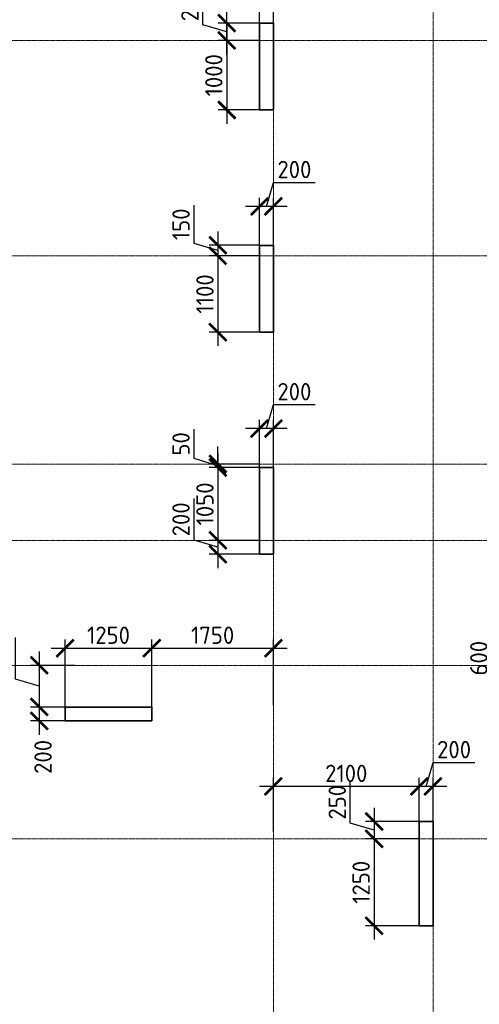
# Model space of a CAD drawing. Header units: millimetres. Extents: x 369815 to 1481759, y -423071 to -27917.
# Tile 43 of 256: x 472288 to 478909, y -310222 to -296040. Entities that reach past the tile are written whole.
import ezdxf

# ---------------------------------------------------------------- set-up
doc = ezdxf.new("R2010")
doc.units = ezdxf.units.MM
doc.linetypes.add('______5', pattern=[1100, 800, -100, 100, -100])
doc.linetypes.add('осевая', pattern=[50.8, 31.75, -6.35, 6.35, -6.35])
doc.layers.add('Колонна_ бетон', color=7, linetype='Continuous', lineweight=50, true_color=0xb4b496)
doc.layers.add('Оси', color=40, linetype='______5', lineweight=18)
doc.layers.add('РАЗМЕРЫ', color=1, linetype='Continuous', lineweight=9)
doc.styles.add('GOST-2.304_Type-B', font='GOST_Common.ttf')
doc.dimstyles.new('СПДС', dxfattribs={"dimscale": 100, "dimtxt": 2.5, "dimasz": 2.5, "dimexe": 1.25, "dimexo": 0, "dimtad": 1, "dimdec": 0, "dimtxsty": 'GOST-2.304_Type-B', "dimblk": 'ARCHTICK', "dimcen": 2.5, "dimdle": 2, "dimadec": 0, "dimazin": 2, "dimtfac": 0.75, "dimtdec": 0, "dimtmove": 1, "dimatfit": 3, "dimfxl": 1, "dimtolj": 1, "dimarcsym": 1})

# ---------------------------------------------------------------- blocks, each defined once
blk = doc.blocks.new('оси2')
at = {"layer": 'Оси', "color": 16, "linetype": 'осевая', "lineweight": 0, "ltscale": 0.5, "transparency": 33554687}
for p, q in [((1015145.5, 5465.4), (1015145.5, -20739.3)), ((1017445.5, 5465.4), (1017445.5, -20739.3)), ((979200, 1707.1), (1032582.1, 1707.1)), ((979200, -1392.9), (1032582.1, -1392.9)), ((979200, -4392.9), (1032582.1, -4392.9)), ((979200, -5492.9), (1032582.1, -5492.9)), ((979200, -7292.9), (1032582.1, -7292.9)), ((979200, -9792.9), (1032582.1, -9792.9))]:
    blk.add_line(p, q, dxfattribs=at)
blk = doc.blocks.new('_ArchTick')
at = {"color": 0, "linetype": 'ByBlock', "const_width": 0.15}
blk.add_lwpolyline([(-0.5, -0.5), (0.5, 0.5)], dxfattribs=at)
blk = doc.blocks.new('*D1448')
at = {"layer": 'DEFPOINTS', "color": 0, "transparency": 16777216}
for p in [(478042, -307084), (478042, -307890, -360), (478242, -307890)]:
    blk.add_point(p, dxfattribs=at)
at = {"layer": 'РАЗМЕРЫ', "color": 0, "lineweight": -2, "transparency": 16777216}
for p, q in [((478142, -307084), (478245, -306740)), ((478245, -306740), (478845, -306740)), ((478042, -307890), (478042, -306959)), ((478242, -307890), (478242, -306959)), ((478442, -307084), (477842, -307084))]:
    blk.add_line(p, q, dxfattribs=at)
at = {"layer": 'РАЗМЕРЫ', "color": 0, "lineweight": -2, "transparency": 16777216, "xscale": 250, "yscale": 250, "zscale": 250, "rotation": 180}
blk.add_blockref('_ArchTick', (478042, -307084), dxfattribs=at)
at = {"layer": 'РАЗМЕРЫ', "color": 0, "lineweight": -2, "transparency": 16777216, "xscale": 250, "yscale": 250, "zscale": 250}
blk.add_blockref('_ArchTick', (478242, -307084), dxfattribs=at)
at = {"layer": 'РАЗМЕРЫ', "color": 0, "transparency": 16777216, "insert": (478545, -306553), "char_height": 250, "attachment_point": 5, "style": 'GOST-2.304_Type-B'}
blk.add_mtext('\\A1;200', dxfattribs=at)
blk = doc.blocks.new('*D1449')
at = {"layer": 'DEFPOINTS', "color": 0, "transparency": 16777216}
for p in [(475942, -307084), (478042, -307580), (475942, -307735)]:
    blk.add_point(p, dxfattribs=at)
at = {"layer": 'РАЗМЕРЫ', "color": 0, "lineweight": -2, "transparency": 16777216}
for p, q in [((475942, -307735), (475942, -306959)), ((478042, -307580), (478042, -306959)), ((478242, -307084), (475742, -307084))]:
    blk.add_line(p, q, dxfattribs=at)
at = {"layer": 'РАЗМЕРЫ', "color": 0, "lineweight": -2, "transparency": 16777216, "xscale": 250, "yscale": 250, "zscale": 250, "rotation": 180}
blk.add_blockref('_ArchTick', (475942, -307084), dxfattribs=at)
at = {"layer": 'РАЗМЕРЫ', "color": 0, "lineweight": -2, "transparency": 16777216, "xscale": 250, "yscale": 250, "zscale": 250}
blk.add_blockref('_ArchTick', (478042, -307084), dxfattribs=at)
at = {"layer": 'РАЗМЕРЫ', "color": 0, "transparency": 16777216, "insert": (476992, -306896), "char_height": 250, "attachment_point": 5, "style": 'GOST-2.304_Type-B'}
blk.add_mtext('\\A1;2100', dxfattribs=at)
blk = doc.blocks.new('*D1450')
at = {"layer": 'DEFPOINTS', "color": 0, "transparency": 16777216}
for p in [(478142, -307590, -200), (477393, -307840), (478042, -307840, -560)]:
    blk.add_point(p, dxfattribs=at)
at = {"layer": 'РАЗМЕРЫ', "color": 0, "lineweight": -2, "transparency": 16777216}
for p, q in [((477049, -307612), (477049, -307012)), ((477393, -307390), (477393, -308040)), ((477393, -307715), (477049, -307612)), ((478142, -307590), (477268, -307590)), ((478042, -307840), (477268, -307840))]:
    blk.add_line(p, q, dxfattribs=at)
at = {"layer": 'РАЗМЕРЫ', "color": 0, "lineweight": -2, "transparency": 16777216, "xscale": 250, "yscale": 250, "zscale": 250}
for p, rotation in [((477393, -307590), 90), ((477393, -307840), 270)]:
    blk.add_blockref('_ArchTick', p, dxfattribs=dict(at, rotation=rotation))
at = {"layer": 'РАЗМЕРЫ', "color": 0, "transparency": 16777216, "insert": (476862, -307312), "char_height": 250, "attachment_point": 5, "rotation": 90, "style": 'GOST-2.304_Type-B'}
blk.add_mtext('\\A1;250', dxfattribs=at)
blk = doc.blocks.new('*D1451')
at = {"layer": 'DEFPOINTS', "color": 0, "transparency": 16777216}
for p in [(478042, -307840, -560), (477393, -309090), (478042, -309090, -200)]:
    blk.add_point(p, dxfattribs=at)
at = {"layer": 'РАЗМЕРЫ', "color": 0, "lineweight": -2, "transparency": 16777216}
for p, q in [((477393, -307640), (477393, -309290)), ((478042, -307840), (477268, -307840)), ((478042, -309090), (477268, -309090))]:
    blk.add_line(p, q, dxfattribs=at)
at = {"layer": 'РАЗМЕРЫ', "color": 0, "lineweight": -2, "transparency": 16777216, "xscale": 250, "yscale": 250, "zscale": 250}
for p, rotation in [((477393, -307840), 90), ((477393, -309090), 270)]:
    blk.add_blockref('_ArchTick', p, dxfattribs=dict(at, rotation=rotation))
at = {"layer": 'РАЗМЕРЫ', "color": 0, "transparency": 16777216, "insert": (477206, -308465), "char_height": 250, "attachment_point": 5, "rotation": 90, "style": 'GOST-2.304_Type-B'}
blk.add_mtext('\\A1;1250', dxfattribs=at)
blk = doc.blocks.new('*D1477')
at = {"layer": 'DEFPOINTS', "color": 0, "transparency": 16777216}
for p in [(475742, -298729), (475742, -299340), (475942, -299340)]:
    blk.add_point(p, dxfattribs=at)
at = {"layer": 'РАЗМЕРЫ', "color": 0, "lineweight": -2, "transparency": 16777216}
for p, q in [((475842, -298729), (475945, -298385)), ((475945, -298385), (476545, -298385)), ((475742, -299340), (475742, -298604)), ((475942, -299340), (475942, -298604)), ((476142, -298729), (475542, -298729))]:
    blk.add_line(p, q, dxfattribs=at)
at = {"layer": 'РАЗМЕРЫ', "color": 0, "lineweight": -2, "transparency": 16777216, "xscale": 250, "yscale": 250, "zscale": 250, "rotation": 180}
blk.add_blockref('_ArchTick', (475742, -298729), dxfattribs=at)
at = {"layer": 'РАЗМЕРЫ', "color": 0, "lineweight": -2, "transparency": 16777216, "xscale": 250, "yscale": 250, "zscale": 250}
blk.add_blockref('_ArchTick', (475942, -298729), dxfattribs=at)
at = {"layer": 'РАЗМЕРЫ', "color": 0, "transparency": 16777216, "insert": (476245, -298198), "char_height": 250, "attachment_point": 5, "style": 'GOST-2.304_Type-B'}
blk.add_mtext('\\A1;200', dxfattribs=at)
blk = doc.blocks.new('*D1365')
at = {"layer": 'DEFPOINTS', "color": 0, "transparency": 16777216}
for p in [(475742, -299290, -200), (475143, -299440), (475742, -299440, -560)]:
    blk.add_point(p, dxfattribs=at)
at = {"layer": 'РАЗМЕРЫ', "color": 0, "lineweight": -2, "transparency": 16777216}
for p, q in [((474799, -299262), (474799, -298712)), ((475143, -299090), (475143, -299640)), ((475143, -299365), (474799, -299262)), ((475742, -299290), (475018, -299290)), ((475742, -299440), (475018, -299440))]:
    blk.add_line(p, q, dxfattribs=at)
at = {"layer": 'РАЗМЕРЫ', "color": 0, "lineweight": -2, "transparency": 16777216, "xscale": 250, "yscale": 250, "zscale": 250}
for p, rotation in [((475143, -299290), 90), ((475143, -299440), 270)]:
    blk.add_blockref('_ArchTick', p, dxfattribs=dict(at, rotation=rotation))
at = {"layer": 'РАЗМЕРЫ', "color": 0, "transparency": 16777216, "insert": (474612, -298987), "char_height": 250, "attachment_point": 5, "rotation": 90, "style": 'GOST-2.304_Type-B'}
blk.add_mtext('\\A1;150', dxfattribs=at)
blk = doc.blocks.new('*D1366')
at = {"layer": 'DEFPOINTS', "color": 0, "transparency": 16777216}
for p in [(475742, -299440, -560), (475143, -300540), (475742, -300540, -200)]:
    blk.add_point(p, dxfattribs=at)
at = {"layer": 'РАЗМЕРЫ', "color": 0, "lineweight": -2, "transparency": 16777216}
for p, q in [((475143, -299240), (475143, -300740)), ((475742, -299440), (475018, -299440)), ((475742, -300540), (475018, -300540))]:
    blk.add_line(p, q, dxfattribs=at)
at = {"layer": 'РАЗМЕРЫ', "color": 0, "lineweight": -2, "transparency": 16777216, "xscale": 250, "yscale": 250, "zscale": 250}
for p, rotation in [((475143, -299440), 90), ((475143, -300540), 270)]:
    blk.add_blockref('_ArchTick', p, dxfattribs=dict(at, rotation=rotation))
at = {"layer": 'РАЗМЕРЫ', "color": 0, "transparency": 16777216, "insert": (474956, -299990), "char_height": 250, "attachment_point": 5, "rotation": 90, "style": 'GOST-2.304_Type-B'}
blk.add_mtext('\\A1;1100', dxfattribs=at)
blk = doc.blocks.new('*D1370')
at = {"layer": 'DEFPOINTS', "color": 0, "transparency": 16777216}
for p in [(475742, -301929), (475742, -302540), (475942, -302540)]:
    blk.add_point(p, dxfattribs=at)
at = {"layer": 'РАЗМЕРЫ', "color": 0, "lineweight": -2, "transparency": 16777216}
for p, q in [((475842, -301929), (475945, -301585)), ((475945, -301585), (476545, -301585)), ((476142, -301929), (475542, -301929)), ((475742, -302540), (475742, -301804)), ((475942, -302540), (475942, -301804))]:
    blk.add_line(p, q, dxfattribs=at)
at = {"layer": 'РАЗМЕРЫ', "color": 0, "lineweight": -2, "transparency": 16777216, "xscale": 250, "yscale": 250, "zscale": 250, "rotation": 180}
blk.add_blockref('_ArchTick', (475742, -301929), dxfattribs=at)
at = {"layer": 'РАЗМЕРЫ', "color": 0, "lineweight": -2, "transparency": 16777216, "xscale": 250, "yscale": 250, "zscale": 250}
blk.add_blockref('_ArchTick', (475942, -301929), dxfattribs=at)
at = {"layer": 'РАЗМЕРЫ', "color": 0, "transparency": 16777216, "insert": (476245, -301398), "char_height": 250, "attachment_point": 5, "style": 'GOST-2.304_Type-B'}
blk.add_mtext('\\A1;200', dxfattribs=at)
blk = doc.blocks.new('*D1371')
at = {"layer": 'DEFPOINTS', "color": 0, "transparency": 16777216}
for p in [(475143, -302490), (475742, -302440, -560), (475742, -302490, -200)]:
    blk.add_point(p, dxfattribs=at)
at = {"layer": 'РАЗМЕРЫ', "color": 0, "lineweight": -2, "transparency": 16777216}
for p, q in [((474799, -302362), (474799, -301937)), ((475143, -302440), (475143, -302190)), ((475143, -302465), (474799, -302362)), ((475742, -302440), (475018, -302440)), ((475742, -302490), (475018, -302490)), ((475143, -302440), (475143, -302490)), ((475143, -302490), (475143, -302740))]:
    blk.add_line(p, q, dxfattribs=at)
at = {"layer": 'РАЗМЕРЫ', "color": 0, "lineweight": -2, "transparency": 16777216, "xscale": 250, "yscale": 250, "zscale": 250}
for p, rotation in [((475143, -302440), 270), ((475143, -302490), 90)]:
    blk.add_blockref('_ArchTick', p, dxfattribs=dict(at, rotation=rotation))
at = {"layer": 'РАЗМЕРЫ', "color": 0, "transparency": 16777216, "insert": (474612, -302150), "char_height": 250, "attachment_point": 5, "rotation": 90, "style": 'GOST-2.304_Type-B'}
blk.add_mtext('\\A1;50', dxfattribs=at)
blk = doc.blocks.new('*D1372')
at = {"layer": 'DEFPOINTS', "color": 0, "transparency": 16777216}
for p in [(475742, -302490, -200), (475143, -303540), (475742, -303540, -560)]:
    blk.add_point(p, dxfattribs=at)
at = {"layer": 'РАЗМЕРЫ', "color": 0, "lineweight": -2, "transparency": 16777216}
for p, q in [((475143, -302290), (475143, -303740)), ((475742, -302490), (475018, -302490)), ((475742, -303540), (475018, -303540))]:
    blk.add_line(p, q, dxfattribs=at)
at = {"layer": 'РАЗМЕРЫ', "color": 0, "lineweight": -2, "transparency": 16777216, "xscale": 250, "yscale": 250, "zscale": 250}
for p, rotation in [((475143, -302490), 90), ((475143, -303540), 270)]:
    blk.add_blockref('_ArchTick', p, dxfattribs=dict(at, rotation=rotation))
at = {"layer": 'РАЗМЕРЫ', "color": 0, "transparency": 16777216, "insert": (474956, -303015), "char_height": 250, "attachment_point": 5, "rotation": 90, "style": 'GOST-2.304_Type-B'}
blk.add_mtext('\\A1;1050', dxfattribs=at)
blk = doc.blocks.new('*D1373')
at = {"layer": 'DEFPOINTS', "color": 0, "transparency": 16777216}
for p in [(475742, -303540, -560), (475143, -303740), (475742, -303740, -200)]:
    blk.add_point(p, dxfattribs=at)
at = {"layer": 'РАЗМЕРЫ', "color": 0, "lineweight": -2, "transparency": 16777216}
for p, q in [((474799, -303537), (474799, -302937)), ((475143, -303340), (475143, -303940)), ((475143, -303640), (474799, -303537)), ((475742, -303540), (475018, -303540)), ((475742, -303740), (475018, -303740))]:
    blk.add_line(p, q, dxfattribs=at)
at = {"layer": 'РАЗМЕРЫ', "color": 0, "lineweight": -2, "transparency": 16777216, "xscale": 250, "yscale": 250, "zscale": 250}
for p, rotation in [((475143, -303540), 90), ((475143, -303740), 270)]:
    blk.add_blockref('_ArchTick', p, dxfattribs=dict(at, rotation=rotation))
at = {"layer": 'РАЗМЕРЫ', "color": 0, "transparency": 16777216, "insert": (474612, -303237), "char_height": 250, "attachment_point": 5, "rotation": 90, "style": 'GOST-2.304_Type-B'}
blk.add_mtext('\\A1;200', dxfattribs=at)
blk = doc.blocks.new('*D1387')
at = {"layer": 'DEFPOINTS', "color": 0, "transparency": 16777216}
for p in [(479633, -305340, -560), (479432, -305940), (479800, -305940, -200)]:
    blk.add_point(p, dxfattribs=at)
at = {"layer": 'РАЗМЕРЫ', "color": 0, "lineweight": -2, "transparency": 16777216}
for p, q in [((479088, -305537), (479088, -304937)), ((479432, -305140), (479432, -306140)), ((479633, -305340), (479307, -305340)), ((479432, -305640), (479088, -305537)), ((479800, -305940), (479307, -305940))]:
    blk.add_line(p, q, dxfattribs=at)
at = {"layer": 'РАЗМЕРЫ', "color": 0, "lineweight": -2, "transparency": 16777216, "xscale": 250, "yscale": 250, "zscale": 250}
for p, rotation in [((479432, -305340), 90), ((479432, -305940), 270)]:
    blk.add_blockref('_ArchTick', p, dxfattribs=dict(at, rotation=rotation))
at = {"layer": 'РАЗМЕРЫ', "color": 0, "transparency": 16777216, "insert": (478901, -305237), "char_height": 250, "attachment_point": 5, "rotation": 90, "style": 'GOST-2.304_Type-B'}
blk.add_mtext('\\A1;600', dxfattribs=at)
blk = doc.blocks.new('*D1389')
at = {"layer": 'DEFPOINTS', "color": 0, "transparency": 16777216}
for p in [(474192, -305093), (472942, -306090), (474192, -306090)]:
    blk.add_point(p, dxfattribs=at)
at = {"layer": 'РАЗМЕРЫ', "color": 0, "lineweight": -2, "transparency": 16777216}
for p, q in [((472942, -306090), (472942, -304968)), ((474192, -306090), (474192, -304968)), ((472742, -305093), (474392, -305093))]:
    blk.add_line(p, q, dxfattribs=at)
at = {"layer": 'РАЗМЕРЫ', "color": 0, "lineweight": -2, "transparency": 16777216, "xscale": 250, "yscale": 250, "zscale": 250, "rotation": 180}
blk.add_blockref('_ArchTick', (472942, -305093), dxfattribs=at)
at = {"layer": 'РАЗМЕРЫ', "color": 0, "lineweight": -2, "transparency": 16777216, "xscale": 250, "yscale": 250, "zscale": 250}
blk.add_blockref('_ArchTick', (474192, -305093), dxfattribs=at)
at = {"layer": 'РАЗМЕРЫ', "color": 0, "transparency": 16777216, "insert": (473567, -304906), "char_height": 250, "attachment_point": 5, "style": 'GOST-2.304_Type-B'}
blk.add_mtext('\\A1;1250', dxfattribs=at)
blk = doc.blocks.new('*D1390')
at = {"layer": 'DEFPOINTS', "color": 0, "transparency": 16777216}
for p in [(475942, -305093), (474192, -305919), (475942, -305919)]:
    blk.add_point(p, dxfattribs=at)
at = {"layer": 'РАЗМЕРЫ', "color": 0, "lineweight": -2, "transparency": 16777216}
for p, q in [((474192, -305919), (474192, -304968)), ((475942, -305919), (475942, -304968)), ((473992, -305093), (476142, -305093))]:
    blk.add_line(p, q, dxfattribs=at)
at = {"layer": 'РАЗМЕРЫ', "color": 0, "lineweight": -2, "transparency": 16777216, "xscale": 250, "yscale": 250, "zscale": 250, "rotation": 180}
blk.add_blockref('_ArchTick', (474192, -305093), dxfattribs=at)
at = {"layer": 'РАЗМЕРЫ', "color": 0, "lineweight": -2, "transparency": 16777216, "xscale": 250, "yscale": 250, "zscale": 250}
blk.add_blockref('_ArchTick', (475942, -305093), dxfattribs=at)
at = {"layer": 'РАЗМЕРЫ', "color": 0, "transparency": 16777216, "insert": (475067, -304906), "char_height": 250, "attachment_point": 5, "style": 'GOST-2.304_Type-B'}
blk.add_mtext('\\A1;1750', dxfattribs=at)
blk = doc.blocks.new('*D1391')
at = {"layer": 'DEFPOINTS', "color": 0, "transparency": 16777216}
for p in [(473082, -305340, -560), (472569, -305940), (473124, -305940, -200)]:
    blk.add_point(p, dxfattribs=at)
at = {"layer": 'РАЗМЕРЫ', "color": 0, "lineweight": -2, "transparency": 16777216}
for p, q in [((472225, -305537), (472225, -304937)), ((472569, -305140), (472569, -306140)), ((473082, -305340), (472444, -305340)), ((472569, -305640), (472225, -305537)), ((473124, -305940), (472444, -305940))]:
    blk.add_line(p, q, dxfattribs=at)
at = {"layer": 'РАЗМЕРЫ', "color": 0, "lineweight": -2, "transparency": 16777216, "xscale": 250, "yscale": 250, "zscale": 250}
for p, rotation in [((472569, -305340), 90), ((472569, -305940), 270)]:
    blk.add_blockref('_ArchTick', p, dxfattribs=dict(at, rotation=rotation))
at = {"layer": 'РАЗМЕРЫ', "color": 0, "transparency": 16777216, "insert": (472037, -305237), "char_height": 250, "attachment_point": 5, "rotation": 90, "style": 'GOST-2.304_Type-B'}
blk.add_mtext('\\A1;600', dxfattribs=at)
blk = doc.blocks.new('*D1392')
at = {"layer": 'DEFPOINTS', "color": 0, "transparency": 16777216}
for p in [(473124, -305940, -200), (472569, -306140), (473059, -306140, -200)]:
    blk.add_point(p, dxfattribs=at)
at = {"layer": 'РАЗМЕРЫ', "color": 0, "lineweight": -2, "transparency": 16777216}
for p, q in [((472569, -305740), (472569, -306340)), ((473124, -305940), (472444, -305940)), ((473059, -306140), (472444, -306140))]:
    blk.add_line(p, q, dxfattribs=at)
at = {"layer": 'РАЗМЕРЫ', "color": 0, "lineweight": -2, "transparency": 16777216, "xscale": 250, "yscale": 250, "zscale": 250}
for p, rotation in [((472569, -305940), 90), ((472569, -306140), 270)]:
    blk.add_blockref('_ArchTick', p, dxfattribs=dict(at, rotation=rotation))
at = {"layer": 'РАЗМЕРЫ', "color": 0, "transparency": 16777216, "insert": (472624, -306659), "char_height": 250, "attachment_point": 5, "rotation": 90, "style": 'GOST-2.304_Type-B'}
blk.add_mtext('\\A1;200', dxfattribs=at)
blk = doc.blocks.new('*D1613')
at = {"layer": 'DEFPOINTS', "color": 0, "transparency": 16777216}
for p in [(475271, -296090), (475794, -296090, -560), (475742, -296340, -560)]:
    blk.add_point(p, dxfattribs=at)
at = {"layer": 'РАЗМЕРЫ', "color": 0, "lineweight": -2, "transparency": 16777216}
for p, q in [((474928, -296112), (474928, -295512)), ((475271, -296540), (475271, -295890)), ((475271, -296215), (474928, -296112)), ((475794, -296090), (475146, -296090)), ((475742, -296340), (475146, -296340))]:
    blk.add_line(p, q, dxfattribs=at)
at = {"layer": 'РАЗМЕРЫ', "color": 0, "lineweight": -2, "transparency": 16777216, "xscale": 250, "yscale": 250, "zscale": 250}
for p, rotation in [((475271, -296090), 90), ((475271, -296340), 270)]:
    blk.add_blockref('_ArchTick', p, dxfattribs=dict(at, rotation=rotation))
at = {"layer": 'РАЗМЕРЫ', "color": 0, "transparency": 16777216, "insert": (474740, -295812), "char_height": 250, "attachment_point": 5, "rotation": 90, "style": 'GOST-2.304_Type-B'}
blk.add_mtext('\\A1;250', dxfattribs=at)
blk = doc.blocks.new('*D1614')
at = {"layer": 'DEFPOINTS', "color": 0, "transparency": 16777216}
for p in [(475742, -296340, -560), (475271, -297340), (475805, -297340, -560)]:
    blk.add_point(p, dxfattribs=at)
at = {"layer": 'РАЗМЕРЫ', "color": 0, "lineweight": -2, "transparency": 16777216}
for p, q in [((475271, -296140), (475271, -297540)), ((475742, -296340), (475146, -296340)), ((475805, -297340), (475146, -297340))]:
    blk.add_line(p, q, dxfattribs=at)
at = {"layer": 'РАЗМЕРЫ', "color": 0, "lineweight": -2, "transparency": 16777216, "xscale": 250, "yscale": 250, "zscale": 250}
for p, rotation in [((475271, -296340), 90), ((475271, -297340), 270)]:
    blk.add_blockref('_ArchTick', p, dxfattribs=dict(at, rotation=rotation))
at = {"layer": 'РАЗМЕРЫ', "color": 0, "transparency": 16777216, "insert": (475084, -296840), "char_height": 250, "attachment_point": 5, "rotation": 90, "style": 'GOST-2.304_Type-B'}
blk.add_mtext('\\A1;1000', dxfattribs=at)
blk = doc.blocks.new('*D1615')
at = {"layer": 'DEFPOINTS', "color": 0, "transparency": 16777216}
for p in [(475742, -295737), (475742, -296090, -560), (475942, -296090, -560)]:
    blk.add_point(p, dxfattribs=at)
at = {"layer": 'РАЗМЕРЫ', "color": 0, "lineweight": -2, "transparency": 16777216}
for p, q in [((475842, -295737), (475945, -295393)), ((475945, -295393), (476545, -295393)), ((475742, -296090), (475742, -295612)), ((475942, -296090), (475942, -295612)), ((476142, -295737), (475542, -295737))]:
    blk.add_line(p, q, dxfattribs=at)
at = {"layer": 'РАЗМЕРЫ', "color": 0, "lineweight": -2, "transparency": 16777216, "xscale": 250, "yscale": 250, "zscale": 250, "rotation": 180}
blk.add_blockref('_ArchTick', (475742, -295737), dxfattribs=at)
at = {"layer": 'РАЗМЕРЫ', "color": 0, "lineweight": -2, "transparency": 16777216, "xscale": 250, "yscale": 250, "zscale": 250}
blk.add_blockref('_ArchTick', (475942, -295737), dxfattribs=at)
at = {"layer": 'РАЗМЕРЫ', "color": 0, "transparency": 16777216, "insert": (476245, -295205), "char_height": 250, "attachment_point": 5, "style": 'GOST-2.304_Type-B'}
blk.add_mtext('\\A1;200', dxfattribs=at)

msp = doc.modelspace()

# ---------------------------------------------------------------- linework, layer by layer
at = {"layer": 'Колонна_ бетон', "color": 180, "linetype": 'Continuous', "lineweight": 35, "transparency": 33554687}
for p, q in [((475941.9, -299290.3, -200), (475741.9, -299290.3, -200)), ((475741.9, -300540.3, -200), (475741.9, -299290.3, -200)), ((475941.9, -299290.3, -200), (475941.9, -300540.3, -200)), ((475741.9, -300540.3, -200), (475941.9, -300540.3, -200)), ((475941.9, -302490.3, -200), (475741.9, -302490.3, -200)), ((475741.9, -303740.3, -200), (475741.9, -302490.3, -200)), ((475941.9, -302490.3, -200), (475941.9, -303740.3, -200)), ((475941.9, -303740.3, -200), (475741.9, -303740.3, -200)), ((472941.5, -305940.3, -200), (472941.5, -306140.3, -200)), ((472941.5, -305940.3, -200), (474191.5, -305940.3, -200)), ((474191.5, -305940.3, -200), (474191.5, -306140.3, -200)), ((472941.5, -306140.3, -200), (474191.5, -306140.3, -200)), ((478041.9, -307590.3, -200), (478241.9, -307590.3, -200)), ((478041.9, -309090.3, -200), (478041.9, -307590.3, -200)), ((478241.9, -309090.3, -200), (478241.9, -307590.3, -200)), ((478241.9, -309090.3, -200), (478041.9, -309090.3, -200))]:
    msp.add_line(p, q, dxfattribs=at)
at = {"layer": 'Колонна_ бетон', "color": 180, "linetype": 'Continuous', "lineweight": 35, "transparency": 33554687, "elevation": -560}
msp.add_lwpolyline([(475742, -296090.3), (475942, -296090.3), (475942, -297340.3), (475742, -297340.3)], close=True, dxfattribs=at)

# ---------------------------------------------------------------- block references
at = {"layer": 'РАЗМЕРЫ'}
msp.add_blockref('оси2', (-539203.5, -298047.4, -560), dxfattribs=at)

# ---------------------------------------------------------------- dimensions: what is measured, and where the dimension line sits
at = {"layer": 'РАЗМЕРЫ', "color": 146}
dim = msp.add_linear_dim(base=(475742, -295736.6), p1=(475942, -296090.3, -560), p2=(475742, -296090.3, -560), dimstyle='СПДС', dxfattribs=at)
dim.commit()
dim.dimension.update_dxf_attribs({"geometry": '*D1615', "text_midpoint": (476007.6, -295205.3)})
for base, p2, picture, middle in [((475271.4, -296090.3), (475794.2, -296090.3, -560), '*D1613', (474740.2, -296049.7)), ((475271.4, -297340.3), (475804.9, -297340.3, -560), '*D1614', (475083.9, -296840.3))]:
    dim = msp.add_linear_dim(base=base, p1=(475742, -296340.3, -560), p2=p2, angle=90, dimstyle='СПДС', dxfattribs=at)
    dim.commit()
    dim.dimension.update_dxf_attribs({"geometry": picture, "text_midpoint": middle})
at = {"layer": 'РАЗМЕРЫ', "color": 146, "true_color": 0x006272}
for base, p1, p2, picture, middle in [((475742, -298729), (475941.9, -299340.3), (475742, -299340.3), '*D1477', (476007.6, -298197.7)), ((475742.2, -301929), (475942, -302540.3), (475742.2, -302540.3), '*D1370', (476007.7, -301397.7)), ((474191.7, -305093.4), (472941.7, -306090.3), (474191.7, -306090.3), '*D1389', (473566.7, -304905.9)), ((475941.9, -305093.4), (474191.7, -305919.5), (475941.9, -305919.5), '*D1390', (475066.8, -304905.9)), ((478042, -307084), (478241.9, -307890.3), (478042, -307890.3, -360), '*D1448', (478307.6, -306552.7)), ((475941.9, -307084), (478042, -307580.5), (475941.9, -307735), '*D1449', (476992, -306896.5))]:
    dim = msp.add_linear_dim(base=base, p1=p1, p2=p2, dimstyle='СПДС', override={"dimtofl": 0}, dxfattribs=at)
    dim.commit()
    dim.dimension.update_dxf_attribs({"geometry": picture, "text_midpoint": middle})
for base, p1, p2, picture, middle in [((475143.1, -299440.3), (475742, -299290.3, -200), (475742, -299440.3, -560), '*D1365', (474611.9, -299199.7)), ((475143.1, -300540.3), (475742, -299440.3, -560), (475742, -300540.3, -200), '*D1366', (474955.6, -299990.3)), ((475143.2, -302490.3), (475742.2, -302440.3, -560), (475742, -302490.3, -200), '*D1371', (474612, -302299.7)), ((475143.2, -303540.3), (475741.9, -302490.3, -200), (475742, -303540.3, -560), '*D1372', (474955.7, -303015.3)), ((475143.2, -303740.3), (475742, -303540.3, -560), (475741.9, -303740.3, -200), '*D1373', (474612, -303474.7)), ((472568.6, -305940.3), (473082.1, -305340.3, -560), (473124, -305940.3, -200), '*D1391', (472037.4, -305474.7)), ((479432.1, -305940.3), (479632.9, -305340.3, -560), (479800, -305940.3, -200), '*D1387', (478900.9, -305474.7)), ((477393.1, -307840.3), (478141.9, -307590.3, -200), (478042, -307840.3, -560), '*D1450', (476861.9, -307549.7)), ((477393.1, -309090.3), (478042, -307840.3, -560), (478042, -309090.3, -200), '*D1451', (477205.6, -308465.3))]:
    dim = msp.add_linear_dim(base=base, p1=p1, p2=p2, angle=90, dimstyle='СПДС', override={"dimtofl": 0}, dxfattribs=at)
    dim.commit()
    dim.dimension.update_dxf_attribs({"geometry": picture, "text_midpoint": middle})
dim = msp.add_linear_dim(base=(472568.6, -306140.3), p1=(473124, -305940.3, -200), p2=(473059, -306140.3, -200), angle=90, dimstyle='СПДС', override={"dimtofl": 0}, dxfattribs=at)
dim.commit()
dim.dimension.update_dxf_attribs({"geometry": '*D1392', "text_midpoint": (472811.6, -306659.5), "dimtype": 160})

doc.saveas('drawing.dxf')
